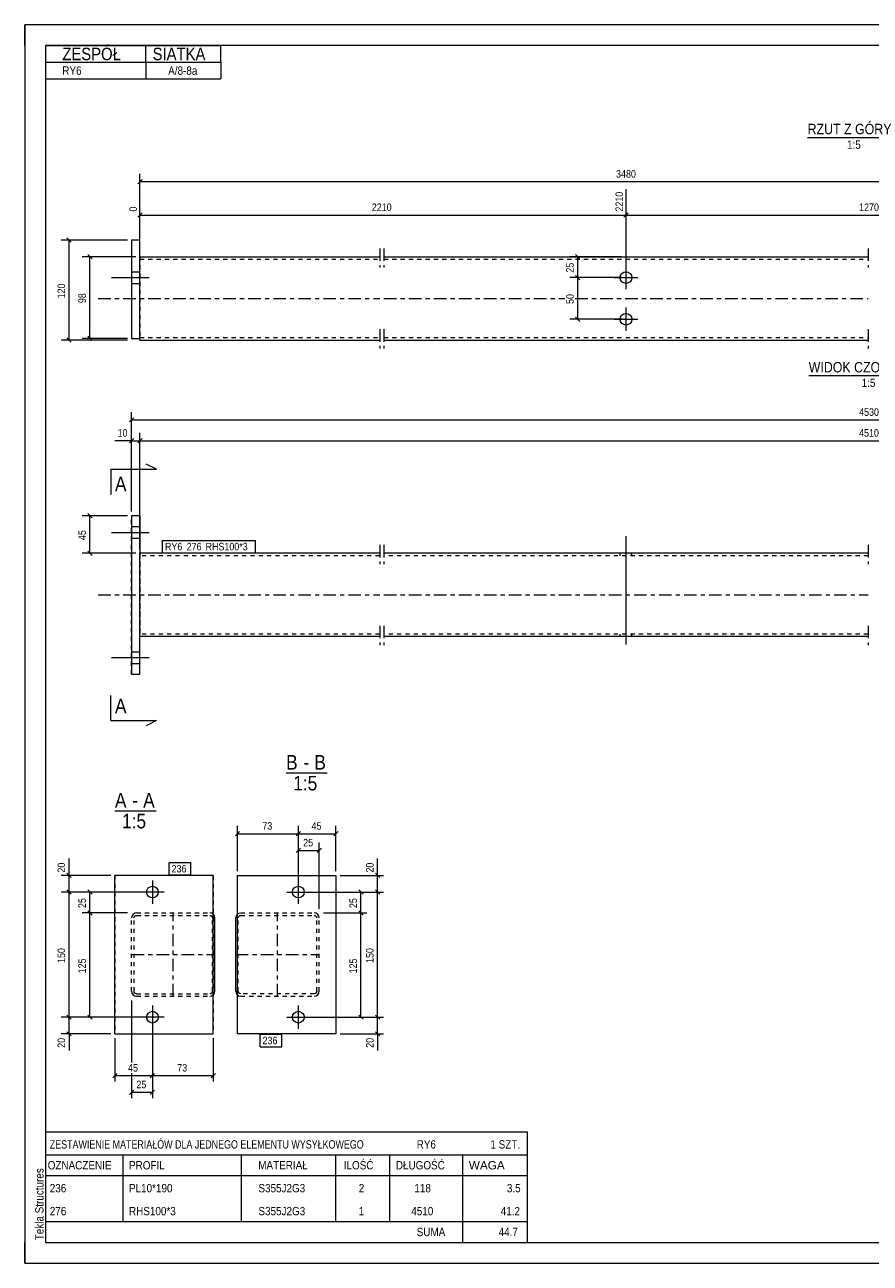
# Model space of a CAD drawing. Header units: millimetres. Extents: x 0 to 420, y 0 to 297.
# Tile 1 of 2: x 0 to 203, y 0 to 297. Entities that reach past the tile are written whole.
import ezdxf

# ---------------------------------------------------------------- set-up
doc = ezdxf.new("R2010")
doc.units = ezdxf.units.MM
for name, pattern in [('XKITLINE00', [0]), ('XKITLINE01', [4, 1, -1, 1, -1]), ('XKITLINE03', [6, 3, -1, 1, -1])]:
    doc.linetypes.add(name, pattern=pattern)
for name, color, linetype, lineweight in [('Arkusz rysunku', 3, 'Continuous', 0), ('Element', 2, 'Continuous', 0), ('Inny typ obiektu', 7, 'Continuous', 0), ('Przekrój', 7, 'Continuous', 0), ('Wymiar', 4, 'Continuous', 0), ('Znak elementu', 2, 'Continuous', 0), ('Śruba', 3, 'Continuous', 0)]:
    doc.layers.add(name, color=color, linetype=linetype, lineweight=lineweight)
doc.styles.add('ARIAL', font='ARIAL.TTF')

msp = doc.modelspace()

# ---------------------------------------------------------------- linework, layer by layer
at = {"layer": 'Arkusz rysunku', "linetype": 'XKITLINE00', "lineweight": 0}
for p, q in [((420, 297), (0, 297)), ((0, 297), (0, 0)), ((0, 292), (0, 297)), ((5, 297), (0, 297)), ((415, 292), (5, 292)), ((5, 292), (5, 5)), ((0, 0), (0, 5)), ((5, 5), (415, 5)), ((0, 0), (420, 0))]:
    msp.add_line(p, q, dxfattribs=at)
at = {"layer": 'Element', "linetype": 'XKITLINE00', "lineweight": 0}
for p, q in [((27.62, 245.38), (25.62, 245.38)), ((25.62, 245.38), (25.62, 221.78)), ((27.62, 221.78), (27.62, 245.38)), ((27.62, 241.38), (85.12, 241.38)), ((86.12, 241.38), (202.28, 241.38)), ((25.62, 221.78), (27.62, 221.78)), ((27.62, 221.47), (27.62, 221.78)), ((27.62, 221.38), (27.62, 221.47)), ((27.62, 221.38), (85.12, 221.38)), ((86.12, 221.38), (202.28, 221.38)), ((27.62, 179.26), (25.62, 179.26)), ((25.62, 179.26), (25.62, 141.26)), ((27.62, 179.26), (27.62, 169.94)), ((85.12, 170.26), (27.62, 170.26)), ((27.62, 150.58), (27.62, 169.94)), ((202.28, 170.26), (86.12, 170.26)), ((27.62, 141.26), (27.62, 150.58)), ((85.12, 150.26), (27.62, 150.26)), ((202.28, 150.26), (86.12, 150.26)), ((25.62, 141.26), (27.62, 141.26)), ((45.22, 93.01), (21.62, 93.01)), ((21.62, 55.01), (21.62, 93.01)), ((45.22, 55.01), (45.22, 93.01)), ((51.02, 55.01), (51.02, 93.01)), ((51.02, 93.01), (74.62, 93.01)), ((74.62, 93.01), (74.62, 55.01)), ((45.27, 83.66), (45.22, 83.69)), ((45.53, 83.27), (45.27, 83.66)), ((45.62, 82.81), (45.53, 83.27)), ((50.71, 83.27), (50.62, 82.81)), ((50.97, 83.66), (50.71, 83.27)), ((50.97, 83.66), (51.02, 83.69)), ((45.62, 65.21), (45.62, 82.81)), ((50.62, 65.21), (50.62, 82.81)), ((45.27, 64.36), (45.22, 64.33)), ((45.27, 64.36), (45.53, 64.75)), ((45.53, 64.75), (45.62, 65.21)), ((50.62, 65.21), (50.71, 64.75)), ((50.71, 64.75), (50.97, 64.36)), ((50.97, 64.36), (51.02, 64.33)), ((21.62, 55.01), (45.22, 55.01)), ((74.62, 55.01), (51.02, 55.01))]:
    msp.add_line(p, q, dxfattribs=at)
at = {"layer": 'Element', "linetype": 'XKITLINE01', "lineweight": 0}
for p, q in [((27.62, 241.29), (27.62, 241.38)), ((27.62, 241.38), (27.62, 221.73)), ((27.62, 240.78), (85.12, 240.78)), ((86.12, 240.78), (202.28, 240.78)), ((27.62, 221.98), (85.12, 221.98)), ((86.12, 221.98), (202.28, 221.98)), ((25.62, 141.26), (25.62, 179.26)), ((27.62, 141.26), (27.62, 179.26)), ((27.62, 169.94), (27.62, 170.26)), ((27.62, 170.26), (27.62, 170.26)), ((27.62, 170.26), (27.62, 150.26)), ((27.62, 169.94), (27.62, 150.58)), ((27.62, 169.66), (27.62, 169.66)), ((85.12, 169.66), (27.62, 169.66)), ((202.28, 169.66), (86.12, 169.66)), ((27.62, 150.86), (27.62, 150.91)), ((27.62, 150.86), (27.62, 150.86)), ((85.12, 150.86), (27.62, 150.86)), ((27.62, 150.35), (27.62, 150.58)), ((27.62, 150.26), (27.62, 150.35)), ((27.62, 150.26), (27.62, 150.26)), ((202.28, 150.86), (86.12, 150.86)), ((21.62, 93.01), (21.62, 55.01)), ((45.22, 93.01), (45.22, 55.01)), ((25.71, 83.27), (25.62, 82.81)), ((25.97, 83.66), (25.71, 83.27)), ((26.36, 83.92), (25.97, 83.66)), ((26.27, 83.04), (26.4, 83.23)), ((26.82, 84.01), (26.36, 83.92)), ((26.4, 83.23), (26.59, 83.36)), ((26.59, 83.36), (26.82, 83.41)), ((26.82, 84.01), (44.42, 84.01)), ((26.82, 83.41), (44.42, 83.41)), ((44.88, 83.92), (44.42, 84.01)), ((44.42, 83.41), (44.65, 83.36)), ((44.65, 83.36), (44.84, 83.23)), ((44.84, 83.23), (44.97, 83.04)), ((45.22, 83.69), (44.88, 83.92)), ((51.02, 83.69), (51.36, 83.92)), ((51.27, 83.04), (51.4, 83.23)), ((51.36, 83.92), (51.82, 84.01)), ((51.4, 83.23), (51.59, 83.36)), ((51.59, 83.36), (51.82, 83.41)), ((51.82, 84.01), (69.42, 84.01)), ((51.82, 83.41), (69.42, 83.41)), ((69.88, 83.92), (69.42, 84.01)), ((69.42, 83.41), (69.65, 83.36)), ((69.65, 83.36), (69.84, 83.23)), ((69.84, 83.23), (69.97, 83.04)), ((70.27, 83.66), (69.88, 83.92)), ((70.53, 83.27), (70.27, 83.66)), ((70.62, 82.81), (70.53, 83.27)), ((25.62, 65.21), (25.62, 82.81)), ((26.22, 82.81), (26.27, 83.04)), ((26.22, 65.21), (26.22, 82.81)), ((44.97, 83.04), (45.02, 82.81)), ((45.02, 65.21), (45.02, 82.81)), ((51.22, 82.81), (51.27, 83.04)), ((51.22, 65.21), (51.22, 82.81)), ((69.97, 83.04), (70.02, 82.81)), ((70.02, 65.21), (70.02, 82.81)), ((70.62, 65.21), (70.62, 82.81)), ((25.62, 65.21), (25.71, 64.75)), ((25.71, 64.75), (25.97, 64.36)), ((25.97, 64.36), (26.36, 64.1)), ((26.27, 64.98), (26.22, 65.21)), ((26.4, 64.78), (26.27, 64.98)), ((26.36, 64.1), (26.82, 64.01)), ((26.59, 64.65), (26.4, 64.78)), ((26.82, 64.61), (26.59, 64.65)), ((26.82, 64.61), (44.42, 64.61)), ((26.82, 64.01), (44.42, 64.01)), ((44.65, 64.65), (44.42, 64.61)), ((44.42, 64.01), (44.88, 64.1)), ((44.84, 64.78), (44.65, 64.65)), ((44.97, 64.98), (44.84, 64.78)), ((45.22, 64.33), (44.88, 64.1)), ((45.02, 65.21), (44.97, 64.98)), ((51.02, 64.33), (51.36, 64.1)), ((51.27, 64.98), (51.22, 65.21)), ((51.4, 64.78), (51.27, 64.98)), ((51.36, 64.1), (51.82, 64.01)), ((51.59, 64.65), (51.4, 64.78)), ((51.82, 64.61), (51.59, 64.65)), ((69.42, 64.61), (51.82, 64.61)), ((51.82, 64.01), (69.42, 64.01)), ((69.65, 64.65), (69.42, 64.61)), ((69.42, 64.01), (69.88, 64.1)), ((69.84, 64.78), (69.65, 64.65)), ((69.97, 64.98), (69.84, 64.78)), ((69.88, 64.1), (70.27, 64.36)), ((70.02, 65.21), (69.97, 64.98)), ((70.27, 64.36), (70.53, 64.75)), ((70.53, 64.75), (70.62, 65.21))]:
    msp.add_line(p, q, dxfattribs=at)
at = {"layer": 'Element', "linetype": 'XKITLINE03', "lineweight": 0}
for p, q in [((85.12, 243.38), (85.12, 238.78)), ((86.12, 243.38), (86.12, 238.78)), ((202.27, 243.38), (202.27, 238.78)), ((17.62, 231.38), (85.12, 231.38)), ((86.12, 231.38), (129.5, 231.38)), ((132.02, 231.38), (202.28, 231.38)), ((85.12, 223.98), (85.12, 219.38)), ((86.12, 223.98), (86.12, 219.38)), ((202.27, 223.98), (202.27, 219.38)), ((85.12, 172.26), (85.12, 167.66)), ((86.12, 172.26), (86.12, 167.66)), ((202.27, 172.26), (202.27, 167.66)), ((17.62, 160.26), (85.12, 160.26)), ((86.12, 160.26), (202.28, 160.26)), ((85.12, 152.86), (85.12, 148.26)), ((86.12, 152.86), (86.12, 148.26)), ((202.27, 152.86), (202.27, 148.26)), ((35.62, 64.01), (35.62, 84.01)), ((60.62, 64.01), (60.62, 84.01)), ((25.62, 74.01), (45.62, 74.01)), ((50.62, 74.01), (70.62, 74.01))]:
    msp.add_line(p, q, dxfattribs=at)
at = {"layer": 'Inny typ obiektu', "linetype": 'XKITLINE00', "lineweight": 0}
for p, q in [((5, 292), (47, 292)), ((5, 292), (5, 288)), ((29, 288), (29, 292)), ((47, 288), (47, 292)), ((5, 288), (47, 288)), ((5, 288), (5, 284)), ((29, 288), (29, 284)), ((47, 288), (47, 284)), ((5, 284), (47, 284)), ((187.76, 270), (210.36, 270)), ((188.02, 212.88), (217.1, 212.88)), ((62.68, 117.63), (72.56, 117.63)), ((21.62, 108.53), (31.5, 108.53)), ((5, 31.5), (5, 26)), ((5, 31.5), (120.5, 31.5)), ((120.5, 31.5), (120.5, 26)), ((5, 26), (5, 21)), ((5, 26), (120.5, 26)), ((23.5, 26), (23.5, 21)), ((52, 21), (52, 26)), ((74.5, 26), (74.5, 21)), ((87.5, 26), (87.5, 21)), ((105, 26), (105, 21)), ((120.5, 26), (120.5, 21)), ((5, 21), (120.5, 21)), ((5, 21), (5, 15.5)), ((23.5, 21), (23.5, 15.5)), ((52, 15.5), (52, 21)), ((74.5, 21), (74.5, 15.5)), ((87.5, 21), (87.5, 15.5)), ((105, 21), (105, 15.5)), ((120.5, 21), (120.5, 15.5)), ((5, 15.5), (5, 10)), ((23.5, 15.5), (23.5, 10)), ((52, 10), (52, 15.5)), ((74.5, 15.5), (74.5, 10)), ((87.5, 15.5), (87.5, 10)), ((105, 15.5), (105, 10)), ((120.5, 15.5), (120.5, 10)), ((5, 10), (5, 5)), ((5, 10), (120.5, 10)), ((105, 10), (105, 5)), ((120.5, 10), (120.5, 5)), ((5, 5), (120.5, 5))]:
    msp.add_line(p, q, dxfattribs=at)
at = {"layer": 'Przekrój', "linetype": 'XKITLINE00', "lineweight": 0}
for p, q in [((20.62, 190.39), (20.62, 184.39)), ((20.62, 190.39), (26.62, 190.39)), ((26.62, 190.39), (31.62, 190.39)), ((31.62, 190.39), (29.12, 191.64)), ((20.62, 130.13), (20.62, 136.13)), ((20.62, 130.13), (26.62, 130.13)), ((26.62, 130.13), (31.62, 130.13)), ((31.62, 130.13), (29.12, 128.88))]:
    msp.add_line(p, q, dxfattribs=at)
at = {"layer": 'Wymiar', "linetype": 'XKITLINE00', "lineweight": 0}
for p, q in [((28.13, 259.89), (27.11, 258.87)), ((27.62, 242.38), (27.62, 261.24)), ((27.62, 259.38), (261.36, 259.38)), ((144.2, 237.38), (144.2, 257.54)), ((144.2, 237.38), (144.2, 257.54)), ((27.62, 242.38), (27.62, 253.54)), ((28.13, 251.89), (27.11, 250.87)), ((27.62, 251.38), (144.2, 251.38)), ((144.71, 251.89), (143.69, 250.87)), ((144.71, 251.89), (143.69, 250.87)), ((144.2, 251.38), (261.36, 251.38)), ((24.62, 245.38), (8.76, 245.38)), ((10.11, 245.89), (11.13, 244.87)), ((10.62, 221.38), (10.62, 245.38)), ((26.62, 241.38), (13.76, 241.38)), ((15.11, 241.89), (16.13, 240.87)), ((15.62, 221.78), (15.62, 241.38)), ((143.2, 241.38), (130.76, 241.38)), ((132.11, 241.89), (133.13, 240.87)), ((132.62, 236.38), (132.62, 241.38)), ((143.2, 236.38), (130.76, 236.38)), ((143.2, 236.38), (130.76, 236.38)), ((132.11, 236.89), (133.13, 235.87)), ((132.11, 236.89), (133.13, 235.87)), ((132.62, 226.38), (132.62, 236.38)), ((143.2, 226.38), (130.76, 226.38)), ((132.11, 226.89), (133.13, 225.87)), ((24.62, 221.38), (8.76, 221.38)), ((10.11, 221.89), (11.13, 220.87)), ((24.62, 221.78), (13.76, 221.78)), ((15.11, 222.29), (16.13, 221.27)), ((26.13, 202.77), (25.11, 201.75)), ((25.62, 180.26), (25.62, 204.12)), ((25.62, 202.26), (379.93, 202.26)), ((25.62, 180.26), (25.62, 199.12)), ((27.62, 171.26), (27.62, 199.12)), ((27.62, 171.26), (27.62, 199.12)), ((25.62, 197.26), (21.6, 197.26)), ((25.62, 197.26), (21.6, 197.26)), ((26.13, 197.77), (25.11, 196.75)), ((25.62, 197.26), (27.62, 197.26)), ((28.13, 197.77), (27.11, 196.75)), ((28.13, 197.77), (27.11, 196.75)), ((27.62, 197.26), (377.93, 197.26)), ((24.62, 179.26), (13.76, 179.26)), ((15.11, 179.77), (16.13, 178.75)), ((15.62, 170.26), (15.62, 179.26)), ((26.62, 170.26), (13.76, 170.26)), ((15.11, 170.77), (16.13, 169.75)), ((51.02, 94.01), (51.02, 104.87)), ((65.62, 90.01), (65.62, 104.87)), ((65.62, 90.01), (65.62, 104.87)), ((74.62, 94.01), (74.62, 104.87)), ((51.53, 103.52), (50.51, 102.5)), ((51.02, 103.01), (65.62, 103.01)), ((66.13, 103.52), (65.11, 102.5)), ((66.13, 103.52), (65.11, 102.5)), ((65.62, 103.01), (74.62, 103.01)), ((75.13, 103.52), (74.11, 102.5)), ((66.13, 99.52), (65.11, 98.5)), ((65.62, 90.01), (65.62, 100.87)), ((65.62, 99.01), (70.62, 99.01)), ((71.13, 99.52), (70.11, 98.5)), ((70.62, 85.01), (70.62, 100.87)), ((10.62, 93.01), (10.62, 97.03)), ((10.62, 93.01), (10.62, 97.03)), ((84.62, 93.01), (84.62, 97.03)), ((84.62, 93.01), (84.62, 97.03)), ((20.62, 93.01), (8.76, 93.01)), ((10.11, 93.52), (11.13, 92.5)), ((10.62, 89.01), (10.62, 93.01)), ((75.62, 93.01), (86.06, 93.01)), ((84.11, 93.52), (85.13, 92.5)), ((84.62, 89.01), (84.62, 93.01)), ((10.11, 89.52), (11.13, 88.5)), ((10.11, 89.52), (11.13, 88.5)), ((15.11, 89.52), (16.13, 88.5)), ((80.11, 89.52), (81.13, 88.5)), ((84.11, 89.52), (85.13, 88.5)), ((84.11, 89.52), (85.13, 88.5)), ((29.62, 89.01), (8.76, 89.01)), ((29.62, 89.01), (8.76, 89.01)), ((10.62, 59.01), (10.62, 89.01)), ((29.62, 89.01), (13.76, 89.01)), ((15.62, 84.01), (15.62, 89.01)), ((66.62, 89.01), (86.06, 89.01)), ((66.62, 89.01), (86.06, 89.01)), ((66.62, 89.01), (82.06, 89.01)), ((80.62, 84.01), (80.62, 89.01)), ((84.62, 59.01), (84.62, 89.01)), ((24.62, 84.01), (13.76, 84.01)), ((24.62, 84.01), (13.76, 84.01)), ((15.11, 84.52), (16.13, 83.5)), ((15.11, 84.52), (16.13, 83.5)), ((15.62, 59.01), (15.62, 84.01)), ((71.62, 84.01), (82.06, 84.01)), ((71.62, 84.01), (82.06, 84.01)), ((80.11, 84.52), (81.13, 83.5)), ((80.11, 84.52), (81.13, 83.5)), ((80.62, 59.01), (80.62, 84.01)), ((25.62, 63.01), (25.62, 48.13)), ((10.11, 59.52), (11.13, 58.5)), ((10.11, 59.52), (11.13, 58.5)), ((15.11, 59.52), (16.13, 58.5)), ((80.11, 59.52), (81.13, 58.5)), ((84.11, 59.52), (85.13, 58.5)), ((84.11, 59.52), (85.13, 58.5)), ((29.62, 59.01), (8.76, 59.01)), ((29.62, 59.01), (8.76, 59.01)), ((10.62, 55.01), (10.62, 59.01)), ((29.62, 59.01), (13.76, 59.01)), ((30.62, 58.01), (30.62, 39.57)), ((30.62, 58.01), (30.62, 43.57)), ((30.62, 58.01), (30.62, 43.57)), ((66.62, 59.01), (86.06, 59.01)), ((66.62, 59.01), (86.06, 59.01)), ((66.62, 59.01), (82.06, 59.01)), ((84.62, 55.01), (84.62, 59.01)), ((20.62, 55.01), (8.76, 55.01)), ((10.11, 55.52), (11.13, 54.5)), ((10.62, 55.01), (10.62, 50.99)), ((10.62, 55.01), (10.62, 50.99)), ((21.62, 54.01), (21.62, 43.57)), ((45.22, 54.01), (45.22, 43.57)), ((75.62, 55.01), (86.06, 55.01)), ((84.11, 55.52), (85.13, 54.5)), ((84.62, 55.01), (84.62, 50.99)), ((84.62, 55.01), (84.62, 50.99)), ((22.13, 45.52), (21.11, 44.5)), ((21.62, 45.01), (30.62, 45.01)), ((25.62, 45.61), (25.62, 39.57)), ((31.13, 45.52), (30.11, 44.5)), ((31.13, 45.52), (30.11, 44.5)), ((30.62, 45.01), (45.22, 45.01)), ((45.73, 45.52), (44.71, 44.5)), ((26.13, 41.52), (25.11, 40.5)), ((25.62, 41.01), (30.62, 41.01)), ((31.13, 41.52), (30.11, 40.5))]:
    msp.add_line(p, q, dxfattribs=at)
at = {"layer": 'Znak elementu', "linetype": 'XKITLINE00', "lineweight": 0}
for p, q in [((33.02, 173.36), (55.32, 173.36)), ((33.02, 170.36), (33.02, 173.36)), ((55.32, 170.36), (55.32, 173.36)), ((33.02, 170.36), (55.32, 170.36)), ((34.61, 96.11), (39.82, 96.11)), ((34.61, 93.11), (34.61, 96.11)), ((39.82, 93.11), (39.82, 96.11)), ((34.61, 93.11), (39.82, 93.11)), ((56.42, 54.91), (61.63, 54.91)), ((56.42, 51.91), (56.42, 54.91)), ((61.63, 51.91), (61.63, 54.91)), ((56.42, 51.91), (61.63, 51.91))]:
    msp.add_line(p, q, dxfattribs=at)
at = {"layer": 'Śruba', "linetype": 'XKITLINE00', "lineweight": 0}
for p, q in [((25.62, 237.78), (27.62, 237.78)), ((25.62, 237.78), (27.62, 237.78)), ((144.2, 233.58), (144.2, 239.18)), ((20.82, 236.38), (29.82, 236.38)), ((20.82, 236.38), (29.82, 236.38)), ((25.62, 234.98), (27.62, 234.98)), ((25.62, 234.98), (27.62, 234.98)), ((141.4, 236.38), (147, 236.38)), ((144.2, 223.58), (144.2, 229.18)), ((141.4, 226.38), (147, 226.38)), ((20.82, 175.26), (29.82, 175.26)), ((25.62, 176.66), (27.62, 176.66)), ((25.62, 173.86), (27.62, 173.86)), ((144.2, 148.36), (144.2, 174.36)), ((144.2, 148.36), (144.2, 174.36)), ((142.8, 169.66), (142.8, 170.26)), ((142.8, 169.66), (142.8, 170.26)), ((145.6, 169.66), (145.6, 170.26)), ((145.6, 169.66), (145.6, 170.26)), ((142.8, 150.26), (142.8, 150.86)), ((142.8, 150.26), (142.8, 150.86)), ((145.6, 150.26), (145.6, 150.86)), ((145.6, 150.26), (145.6, 150.86)), ((25.62, 146.66), (27.62, 146.66)), ((20.82, 145.26), (29.82, 145.26)), ((25.62, 143.86), (27.62, 143.86)), ((30.62, 91.81), (30.62, 86.21)), ((65.62, 86.21), (65.62, 91.81)), ((33.42, 89.01), (27.82, 89.01)), ((62.82, 89.01), (68.42, 89.01)), ((30.62, 61.81), (30.62, 56.21)), ((65.62, 56.21), (65.62, 61.81)), ((33.42, 59.01), (27.82, 59.01)), ((62.82, 59.01), (68.42, 59.01))]:
    msp.add_line(p, q, dxfattribs=at)
for centre in [(144.2, 236.38), (144.2, 226.38), (30.62, 89.01), (65.62, 89.01), (30.62, 59.01), (65.62, 59.01)]:
    msp.add_circle(centre, 1.4, dxfattribs=at)

# ---------------------------------------------------------------- texts
at = {"layer": 'Arkusz rysunku', "style": 'ARIAL', "width": 0.85}
msp.add_text('Tekla Structures', height=2, rotation=90, dxfattribs=at).set_placement((4.5, 5.5))
at = {"layer": 'Inny typ obiektu', "style": 'ARIAL'}
for s, height, width, p in [('ZESPÓŁ', 3, 0.85, (9, 288.5)), ('SIATKA', 3, 0.85, (30.66, 288.5)), ('RY6', 2, 0.85, (9, 285)), ('A/8-8a', 2, 0.85, (34.4, 285)), ('RZUT Z GÓRY', 2.5, 0.85, (187.76, 270.75)), ('1:5', 2, 0.85, (197.21, 267.25)), ('WIDOK CZOŁOWY', 2.5, 0.85, (188.02, 213.63)), ('1:5', 2, 0.85, (200.71, 210.13)), ('B', 3.5, 0.85, (62.68, 118.38)), ('B', 3.5, 0.85, (69.45, 118.38)), ('-', 3.5, 0.85, (66.84, 118.38)), ('1:5', 3.5, 0.85, (64.38, 113.38)), ('A', 3.5, 0.85, (21.62, 109.28)), ('-', 3.5, 0.85, (25.78, 109.28)), ('A', 3.5, 0.85, (28.39, 109.28)), ('1:5', 3.5, 0.85, (23.32, 104.28)), ('ZESTAWIENIE MATERIAŁÓW DLA JEDNEGO ELEMENTU WYSYŁKOWEGO', 2, 0.765, (6, 27.5)), ('RY6', 2, 0.85, (94, 27.5)), ('1', 2, 0.85, (111.69, 27.5)), (' SZT.', 2, 0.85, (113, 27.5)), ('OZNACZENIE', 2, 0.85, (5.5, 22.5)), ('PROFIL', 2, 0.85, (25, 22.5)), ('MATERIAŁ', 2, 0.85, (56, 22.5)), ('ILOŚĆ', 2, 0.85, (76.5, 22.5)), ('DŁUGOŚĆ', 2, 0.85, (89, 22.5)), ('WAGA', 2, 1.008832, (106.5, 22.5)), ('236', 2, 0.85, (6, 17)), ('PL10*190', 2, 0.85, (25, 17)), ('S355J2G3', 2, 0.85, (56.04, 17)), ('2', 2, 0.85, (80.09, 17)), ('118', 2, 0.85, (93.44, 17)), ('3.5', 2, 0.85, (115.63, 17)), ('276', 2, 0.85, (6, 11.5)), ('RHS100*3', 2, 0.85, (25, 11.5)), ('S355J2G3', 2, 0.85, (56.04, 11.5)), ('1', 2, 0.85, (80.09, 11.5)), ('4510', 2, 0.85, (92.7, 11.5)), ('41.2', 2, 0.85, (114.15, 11.5)), ('SUMA', 2, 0.85, (94, 6.5)), ('44.7', 2, 0.85, (113.65, 6.5))]:
    msp.add_text(s, height=height, dxfattribs=dict(at, width=width)).set_placement(p)
at = {"layer": 'Przekrój', "style": 'ARIAL', "width": 0.85}
for p in [(21.62, 185.14), (21.62, 131.88)]:
    msp.add_text('A', height=3.5, dxfattribs=at).set_placement(p)
at = {"layer": 'Wymiar', "style": 'ARIAL', "width": 0.85}
for s, p in [('3480', (141.82, 260.34)), ('2210', (83.24, 252.34)), ('1270', (200.11, 252.34)), ('4530', (200.11, 203.22)), ('10', (22.27, 198.22)), ('4510', (200.11, 198.22)), ('73', (56.98, 103.97)), ('45', (68.78, 103.97)), ('25', (66.78, 99.97)), ('45', (24.78, 45.97)), ('73', (36.58, 45.97)), ('25', (26.78, 41.97))]:
    msp.add_text(s, height=1.8, dxfattribs=at).set_placement(p)
for s, p in [('2210', (143.48, 252.2)), ('0', (26.9, 252.2)), ('25', (131.66, 237.55)), ('120', (9.66, 231.38)), ('98', (14.66, 230.24)), ('50', (131.66, 230.05)), ('45', (14.66, 173.42)), ('20', (9.66, 93.68)), ('20', (83.66, 93.68)), ('25', (14.66, 85.17)), ('25', (79.66, 85.17)), ('150', (9.66, 72.01)), ('150', (83.66, 72.01)), ('125', (14.66, 69.51)), ('125', (79.66, 69.51)), ('20', (9.66, 51.66)), ('20', (83.66, 51.66))]:
    msp.add_text(s, height=1.8, rotation=90.0002, dxfattribs=at).set_placement(p)
at = {"layer": 'Znak elementu', "style": 'ARIAL', "width": 0.85}
for s, p in [('RY6', (33.62, 170.96)), ('276', (38.83, 170.96)), ('RHS100*3', (43.37, 170.96)), ('236', (35.21, 93.71)), ('236', (57.02, 52.51))]:
    msp.add_text(s, height=1.8, dxfattribs=at).set_placement(p)

doc.saveas('drawing.dxf')
